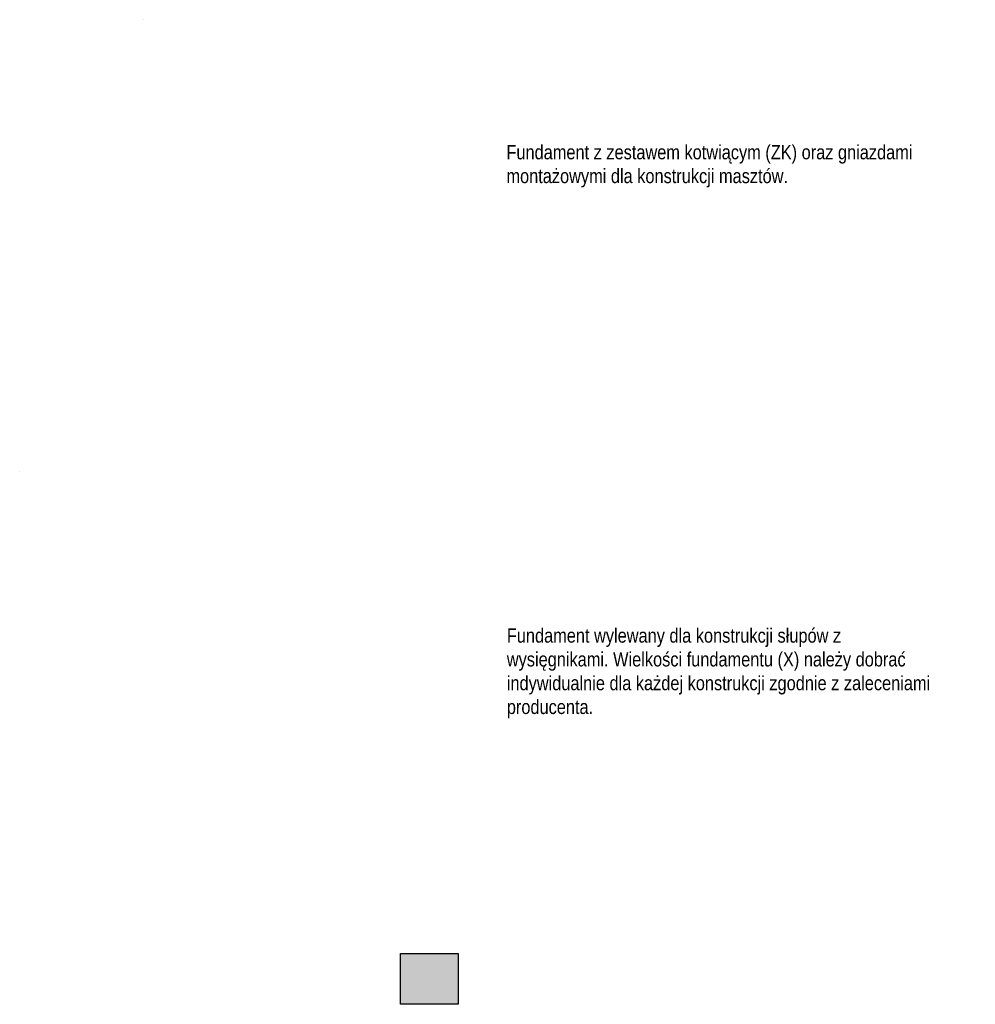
# Model space of a CAD drawing. Header units: millimetres. Extents: x -43299 to 64984, y 17255 to 47065.
# Tile 5 of 5: x 51589 to 64984, y 17255 to 31055. Entities that reach past the tile are written whole.
import ezdxf

# ---------------------------------------------------------------- set-up
doc = ezdxf.new("R2010")
doc.units = ezdxf.units.MM
doc.header["$LTSCALE"] = 1000
doc.header["$XCLIPFRAME"] = 0
doc.layers.add('IR - konstrukcje', color=7, linetype='Continuous')
doc.layers.add('konstrukcje', color=7, linetype='Continuous')
doc.styles.get("Standard").update_dxf_attribs({"font": 'arial.ttf'})
picture_1 = doc.add_image_def('image1.png', size_in_pixel=(297, 426))
picture_2 = doc.add_image_def('image2.png', size_in_pixel=(493, 566))

msp = doc.modelspace()

# ---------------------------------------------------------------- hatches: boundary and pattern name
at = {"layer": 'IR - konstrukcje', "true_color": 0xffffff}
h = msp.add_hatch(color=7, dxfattribs=at)
h.dxf.hatch_style = 1
h.paths.add_polyline_path([(56925.102, 17966.747), (57736.956, 17966.747), (57736.956, 17255.329), (56925.102, 17255.329)])

# ---------------------------------------------------------------- linework, layer by layer
at = {"layer": 'IR - konstrukcje', "color": 7, "true_color": 0xffffff}
msp.add_lwpolyline([(56925.102, 17966.747), (57736.956, 17966.747), (57736.956, 17255.329), (56925.102, 17255.329)], close=True, dxfattribs=at)

# ---------------------------------------------------------------- texts
at = {"layer": 'konstrukcje', "char_height": 200, "attachment_point": 1}
for s, insert, width in [('\\pxql;{\\fArial Narrow|b0|i0|c238|p34;Fundament z zestawem kotwiącym (ZK) oraz gniazdami montażowymi dla konstrukcji masztów.}', (58411.731, 29298.05), 6745.85473), ('\\pxql;{\\fArial Narrow|b0|i0|c238|p34;Fundament wylewany dla konstrukcji słupów z wysięgnikami. Wielkości fundamentu (X) należy dobrać indywidualnie dla każdej konstrukcji zgodnie z zaleceniami producenta.}', (58417.228, 22523.997), 6073.38148)]:
    msp.add_mtext(s, dxfattribs=dict(at, insert=insert, width=width))

# ---------------------------------------------------------------- pictures from other files: only their frames are drawn
at = {"layer": 'IR - konstrukcje', "color": 7, "true_color": 0xffffff}
image = msp.add_image(picture_1, insert=(53327.941, 25623.147), size_in_units=(3786.955, 5431.794), rotation=0, dxfattribs=at)
image.set_boundary_path([(-0.5, -0.5), (-0.5, -0.5)])
image.dxf.clipping = 0
image = msp.add_image(picture_2, insert=(51588.608, 17481.166), size_in_units=(6303.515, 7236.896), rotation=0, dxfattribs=at)
image.set_boundary_path([(-0.5, -0.5), (-0.5, -0.5)])
image.dxf.clipping = 0

doc.saveas('drawing.dxf')
